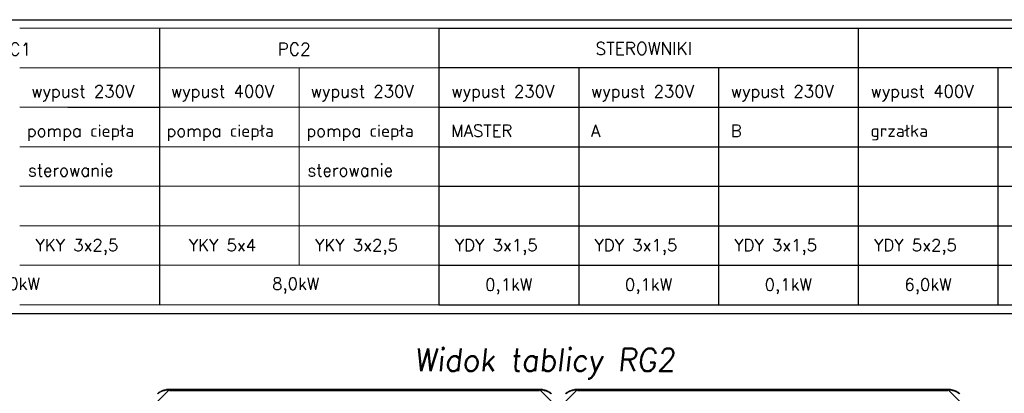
# Model space of a CAD drawing. Extents: x -558982 to 5119495, y -5290134 to 121759.
# Tile 163 of 256: x -481116 to -470310, y -19531 to -15435. Entities that reach past the tile are written whole.
import ezdxf

# ---------------------------------------------------------------- set-up
doc = ezdxf.new("R2010")
doc.units = 0
doc.header["$MEASUREMENT"] = 0
doc.layers.get('0').update_dxf_attribs({"color": 252})
doc.layers.add('$ IE_OPISY', color=7, linetype='Continuous', lineweight=25)
doc.layers.add('$ IE_SCHEMAT', color=7, linetype='Continuous', lineweight=0)
doc.layers.add('5', color=7, linetype='Continuous')
doc.layers.add('50', color=7, linetype='Continuous')
doc.styles.add('R', font='romans.shx', dxfattribs={"width": 0.85})
doc.styles.add('ROMANS', font='romans.shx', dxfattribs={"width": 0.85})

# ---------------------------------------------------------------- blocks, each defined once
blk = doc.blocks.new('*U1040')
at = {"layer": '5', "color": 7}
for points in [[(0, -20.809054), (20.882215, 0), (20.882215, 0), (19.850995, -0.05138), (18.819774, -0.102761), (17.788554, -0.205522), (16.808894, -0.411043), (15.777674, -0.616565), (14.798014, -0.924847), (13.818355, -1.233129), (12.890256, -1.592792), (11.962158, -2.003835), (11.034059, -2.466258), (10.157522, -2.928682), (9.280985, -3.493866), (8.456008, -4.05905), (7.631032, -4.726995)], [(440.371383, -4.7265), (439.546525, -4.058625), (438.721666, -3.4935), (437.845254, -2.928375), (436.968842, -2.466), (436.040876, -2.003625), (435.11291, -1.592625), (434.184944, -1.233), (433.205424, -0.92475), (432.225905, -0.6165), (431.194832, -0.411), (430.215312, -0.2055), (429.184239, -0.10275), (428.153166, -0.051375), (427.122092, 0), (20.879233, 0), (19.84816, -0.051375), (18.817087, -0.10275), (17.786013, -0.2055), (16.806494, -0.411), (15.775421, -0.6165), (14.795901, -0.92475), (13.816382, -1.233), (12.888416, -1.592625), (11.96045, -2.003625), (11.032484, -2.466), (10.156071, -2.928375), (9.279659, -3.4935), (8.454801, -4.058625), (7.629942, -4.7265)], [(440.370294, -4.726995), (439.545317, -4.05905), (438.720341, -3.493866), (437.843804, -2.928682), (436.967266, -2.466258), (436.039168, -2.003835), (435.111069, -1.592792), (434.182971, -1.233129), (433.203311, -0.924847), (432.223652, -0.616565), (431.192431, -0.411043), (430.212772, -0.205522), (429.181551, -0.102761), (428.150331, -0.05138), (427.11911, 0), (448.001326, -20.809054)]]:
    blk.add_lwpolyline(points, dxfattribs=at)
blk.add_lwpolyline([(20.879564, -1), (427.121761, -1), (20.879564, -1)], close=True, dxfattribs=at)
at = {"layer": '50', "color": 7}
blk.add_lwpolyline([(439.657221, -4.645458), (438.887207, -4.132125), (438.065859, -3.618792), (437.193176, -3.105459), (436.320494, -2.694792), (435.447812, -2.284126), (434.523795, -1.924793), (433.599778, -1.616793), (432.675761, -1.360126), (431.70041, -1.154793), (430.725059, -0.94946), (429.698374, -0.846793), (428.671689, -0.79546), (427.645004, -0.744126), (20.050967, -0.744126), (19.024282, -0.79546), (17.997597, -0.846793), (17.022246, -0.94946), (16.046895, -1.154793), (15.071544, -1.360126), (14.147527, -1.616793), (13.22351, -1.924793), (12.299494, -2.284126), (11.426811, -2.694792), (10.605463, -3.105459), (9.732781, -3.618792), (8.962767, -4.132125), (8.192753, -4.645458)], dxfattribs=at)
blk = doc.blocks.new('*U1072')
at = {"layer": '5', "color": 7}
for points in [[(447.998674, -20.809054), (468.88089, 0), (468.88089, 0), (467.849669, -0.05138), (466.818449, -0.102761), (465.787228, -0.205522), (464.807569, -0.411043), (463.776348, -0.616565), (462.796689, -0.924847), (461.817029, -1.233129), (460.888931, -1.592792), (459.960832, -2.003835), (459.032734, -2.466258), (458.156196, -2.928682), (457.279659, -3.493866), (456.454683, -4.05905), (455.629706, -4.726995)], [(888.370058, -4.7265), (887.545199, -4.058625), (886.720341, -3.4935), (885.843929, -2.928375), (884.967516, -2.466), (884.03955, -2.003625), (883.111584, -1.592625), (882.183618, -1.233), (881.204099, -0.92475), (880.224579, -0.6165), (879.193506, -0.411), (878.213987, -0.2055), (877.182913, -0.10275), (876.15184, -0.051375), (875.120767, 0), (468.877908, 0), (467.846834, -0.051375), (466.815761, -0.10275), (465.784688, -0.2055), (464.805168, -0.411), (463.774095, -0.6165), (462.794576, -0.92475), (461.815056, -1.233), (460.88709, -1.592625), (459.959124, -2.003625), (459.031158, -2.466), (458.154746, -2.928375), (457.278334, -3.4935), (456.453475, -4.058625), (455.628617, -4.7265)], [(888.369937, -4.726995), (887.545065, -4.05905), (886.720194, -3.493866), (885.843768, -2.928682), (884.967341, -2.466258), (884.039361, -2.003835), (883.11138, -1.592792), (882.183399, -1.233129), (881.203864, -0.924847), (880.224329, -0.616565), (879.19324, -0.411043), (878.213705, -0.205522), (877.182615, -0.102761), (876.151525, -0.05138), (875.120436, 0), (896, -20.809054)]]:
    blk.add_lwpolyline(points, dxfattribs=at)
blk.add_lwpolyline([(468.878239, -1), (875.123087, -1), (468.878239, -1)], close=True, dxfattribs=at)
at = {"layer": '50', "color": 7}
blk.add_lwpolyline([(887.655895, -4.645458), (886.885882, -4.132125), (886.064533, -3.618792), (885.191851, -3.105459), (884.319168, -2.694792), (883.446486, -2.284126), (882.522469, -1.924793), (881.598453, -1.616793), (880.674436, -1.360126), (879.699085, -1.154793), (878.723734, -0.94946), (877.697049, -0.846793), (876.670363, -0.79546), (875.643678, -0.744126), (468.049642, -0.744126), (467.022956, -0.79546), (465.996271, -0.846793), (465.02092, -0.94946), (464.045569, -1.154793), (463.070218, -1.360126), (462.146202, -1.616793), (461.222185, -1.924793), (460.298168, -2.284126), (459.425486, -2.694792), (458.604138, -3.105459), (457.731455, -3.618792), (456.961441, -4.132125), (456.191427, -4.645458)], dxfattribs=at)

msp = doc.modelspace()

# ---------------------------------------------------------------- linework, layer by layer
at = {"layer": '$ IE_OPISY', "color": 7}
msp.add_line((-484495, -15435), (-453409, -15435), dxfattribs=at)
at = {"layer": '$ IE_OPISY', "color": 7, "linetype": 'Continuous', "ltscale": 3}
for p, q in [((-476515, -15529), (-471914, -15529)), ((-471914, -15529), (-465779, -15529)), ((-480588, -16395), (-479583, -16395)), ((-476515, -16395), (-474981, -16395)), ((-476515, -16395), (-474981, -16395)), ((-474981, -16395), (-473448, -16395)), ((-474981, -16395), (-473448, -16395)), ((-473448, -16395), (-471914, -16395)), ((-473448, -16395), (-471914, -16395)), ((-471914, -16395), (-470380, -16395)), ((-471914, -16395), (-470380, -16395)), ((-470380, -16395), (-468846, -16395)), ((-470380, -16395), (-468846, -16395)), ((-476515, -16828), (-474981, -16828)), ((-474981, -16828), (-473448, -16828)), ((-473448, -16828), (-471914, -16828)), ((-471914, -16828), (-470380, -16828)), ((-470380, -16828), (-468846, -16828)), ((-476515, -17261), (-474981, -17261)), ((-474981, -17261), (-473448, -17261)), ((-473448, -17261), (-471914, -17261)), ((-471914, -17261), (-470380, -17261)), ((-470380, -17261), (-468846, -17261)), ((-476515, -17694), (-474981, -17694)), ((-474981, -17694), (-473448, -17694)), ((-473448, -17694), (-471914, -17694)), ((-471914, -17694), (-470380, -17694)), ((-470380, -17694), (-468846, -17694)), ((-476515, -18560), (-474981, -18560)), ((-474981, -18560), (-473448, -18560)), ((-473448, -18560), (-471914, -18560)), ((-471914, -18560), (-470380, -18560)), ((-470380, -18560), (-468846, -18560))]:
    msp.add_line(p, q, dxfattribs=at)
at = {"layer": '$ IE_OPISY', "color": 7, "linetype": 'Continuous'}
for p, q in [((-474981, -15962), (-476515, -15962)), ((-473448, -15962), (-474981, -15962)), ((-471914, -15962), (-473448, -15962)), ((-470380, -15962), (-471914, -15962)), ((-468846, -15962), (-470380, -15962)), ((-476515, -18127), (-474981, -18127)), ((-474981, -18127), (-473448, -18127)), ((-473448, -18127), (-471914, -18127)), ((-471914, -18127), (-470380, -18127)), ((-470380, -18127), (-468846, -18127))]:
    msp.add_line(p, q, dxfattribs=at)
at = {"layer": '$ IE_OPISY', "color": 7}
msp.add_lwpolyline([(-484495, -18655), (-453409, -18655), (-453409, -15435)], dxfattribs=at)
at = {"layer": '$ IE_OPISY', "color": 7, "linetype": 'Continuous', "ltscale": 3}
for points in [[(-479583, -15529), (-479583, -18560)], [(-476515, -15529), (-476515, -18560)], [(-476515, -15529), (-476515, -18560)], [(-471914, -15529), (-471914, -18560)], [(-471914, -15529), (-471914, -18560)], [(-471914, -15529), (-471914, -18560)], [(-471914, -15529), (-471914, -18560)], [(-474981, -15962), (-474981, -18560)], [(-474981, -15962), (-474981, -18560)], [(-473448, -15962), (-473448, -18560)], [(-473448, -15962), (-473448, -18560)], [(-470380, -15962), (-470380, -18560)], [(-470380, -15962), (-470380, -18560)]]:
    msp.add_lwpolyline(points, dxfattribs=at)
at = {"layer": '$ IE_SCHEMAT', "color": 7, "linetype": 'Continuous'}
for p, q in [((-479583, -15529), (-481116, -15529)), ((-478049, -15529), (-479583, -15529)), ((-476515, -15529), (-478049, -15529)), ((-479583, -15962), (-481116, -15962)), ((-478049, -15962), (-479583, -15962)), ((-476515, -15962), (-478049, -15962)), ((-481116, -18127), (-479583, -18127)), ((-479583, -18127), (-478049, -18127)), ((-478049, -18127), (-476515, -18127)), ((-479583, -18560), (-481116, -18560)), ((-478049, -18560), (-479583, -18560)), ((-476515, -18560), (-478049, -18560))]:
    msp.add_line(p, q, dxfattribs=at)
at = {"layer": '$ IE_SCHEMAT', "color": 7, "linetype": 'Continuous', "ltscale": 3}
for p, q in [((-481116, -16395), (-479583, -16395)), ((-479583, -16395), (-478049, -16395)), ((-479583, -16395), (-478049, -16395)), ((-478049, -16395), (-476515, -16395)), ((-481116, -16828), (-479583, -16828)), ((-479583, -16828), (-478049, -16828)), ((-478049, -16828), (-476515, -16828)), ((-481116, -17261), (-479583, -17261)), ((-479583, -17261), (-478049, -17261)), ((-478049, -17261), (-476515, -17261)), ((-481116, -17694), (-479583, -17694)), ((-479583, -17694), (-478049, -17694)), ((-478049, -17694), (-476515, -17694))]:
    msp.add_line(p, q, dxfattribs=at)
for points in [[(-479583, -15529), (-479583, -18560)], [(-476515, -15529), (-476515, -18560)], [(-471914, -15529), (-471914, -18560)], [(-478049, -15962), (-478049, -18127)]]:
    msp.add_lwpolyline(points, dxfattribs=at)

# ---------------------------------------------------------------- block references
at = {"xscale": 10, "yscale": 10, "zscale": 10}
for name in ['*U1040', '*U1072']:
    msp.add_blockref(name, (-479682, -19489), dxfattribs=at)

# ---------------------------------------------------------------- texts
at = {"layer": '$ IE_OPISY', "color": 7, "linetype": 'Continuous', "ltscale": 3, "style": 'ROMANS'}
for s, height, p in [('STEROWNIKI', 136.4, (-474797, -15819)), ('YDY 3x1,5', 132.7, (-476342, -17973)), ('YDY 3x1,5', 132.7, (-474809, -17973)), ('YDY 3x1,5', 132.7, (-473275, -17973)), ('YDY 5x2,5', 132.7, (-471741, -17973)), ('0,1kW', 132.7, (-476008, -18405)), ('0,1kW', 132.7, (-474474, -18405)), ('0,1kW', 132.7, (-472940, -18405)), ('6,0kW', 132.7, (-471407, -18405))]:
    msp.add_text(s, height=height, dxfattribs=at).set_placement(p)
at = {"layer": '$ IE_SCHEMAT', "color": 7, "linetype": 'Continuous', "lineweight": 25, "ltscale": 3, "style": 'ROMANS'}
for s, height, p in [('PC1', 136.4, (-481353, -15826)), ('PC2', 136.4, (-478285, -15826)), ('wypust 230V', 132.67, (-480990, -16286)), ('wypust 400V', 132.67, (-479457, -16286)), ('wypust 230V', 132.67, (-477923, -16286)), ('wypust 230V', 132.67, (-476380, -16286)), ('wypust 230V', 132.67, (-474847, -16286)), ('wypust 230V', 132.67, (-473313, -16286)), ('wypust 400V', 132.67, (-471779, -16286)), ('pompa ciepła', 132.67, (-481038, -16719)), ('pompa ciepła', 132.67, (-479505, -16719)), ('pompa ciepła', 132.67, (-477971, -16719)), ('MASTER', 132.7, (-476380, -16719)), ('A', 133, (-474847, -16719)), ('B', 133, (-473313, -16719)), ('grzałka', 132.7, (-471779, -16719)), ('sterowanie', 132.7, (-481025, -17152)), ('sterowanie', 132.7, (-477958, -17152)), ('YKY 3x2,5', 132.7, (-480944, -17973)), ('YKY 5x4', 132.7, (-479261, -17973)), ('YKY 3x2,5', 132.7, (-477876, -17973)), ('8,0kW', 132.7, (-481413, -18396)), ('8,0kW', 132.7, (-478346, -18396))]:
    msp.add_text(s, height=height, dxfattribs=at).set_placement(p)
at = {"layer": '$ IE_SCHEMAT', "color": 0, "ltscale": 2, "insert": (-476781, -19040), "char_height": 250, "attachment_point": 1, "style": 'R'}
msp.add_mtext_dynamic_manual_height_columns('\\Q6;\\W0.95;Widok tablicy RG2', width=19698.09, gutter_width=40, heights=[0], dxfattribs=at)

doc.saveas('drawing.dxf')
